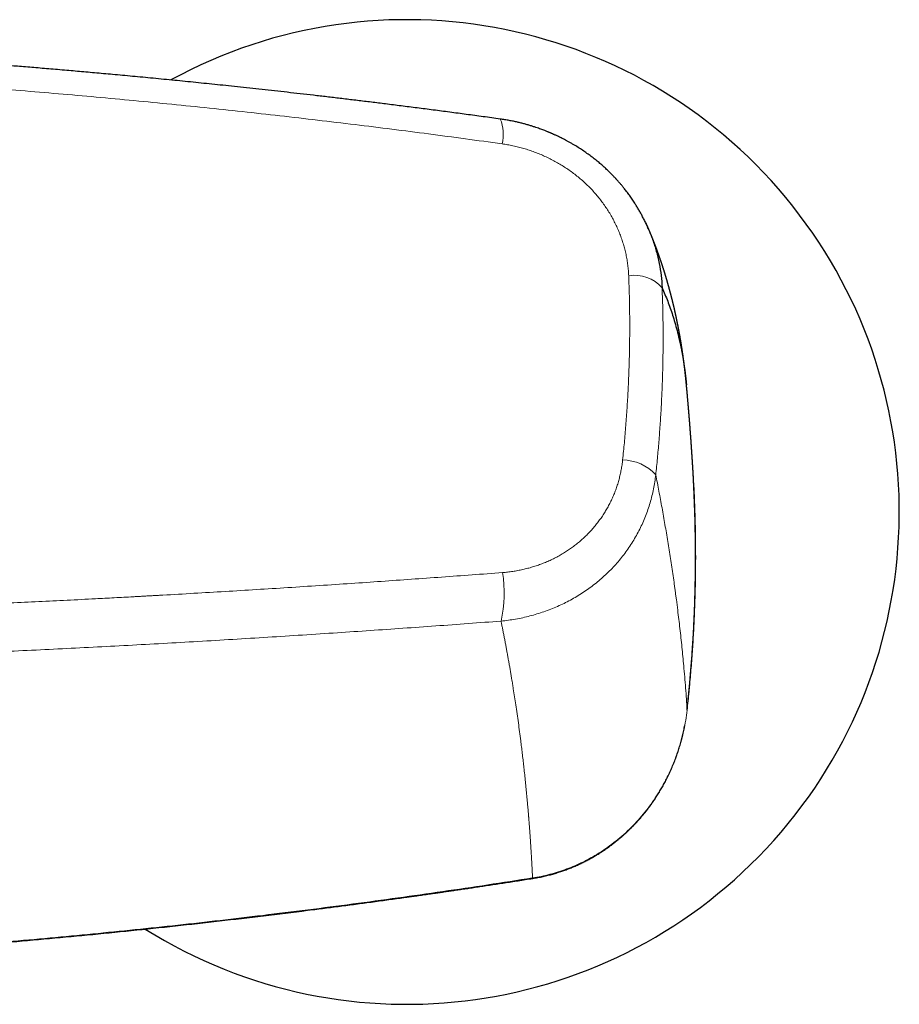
# Model space of a CAD drawing. Header units: millimetres. Extents: x 8 to 1269, y 12 to 684.
# Tile 31 of 50: x 695 to 758, y 598 to 668. Entities that reach past the tile are written whole.
import ezdxf

# ---------------------------------------------------------------- set-up
doc = ezdxf.new("R2010")
doc.units = ezdxf.units.MM

msp = doc.modelspace()

# ---------------------------------------------------------------- linework, layer by layer
at = {"color": 7, "linetype": 'Continuous', "lineweight": 30}
msp.add_line((742.871, 641.948), (742.871, 641.946), dxfattribs=at)
at = {"color": 7, "linetype": 'Continuous', "lineweight": 30, "flags": 128}
msp.add_lwpolyline([(742.919, 618.827), (742.919, 618.826), (742.915, 618.826), (742.913, 618.826)], dxfattribs=at)
at = {"color": 252, "linetype": 'Continuous', "lineweight": 0, "flags": 128}
msp.add_lwpolyline([(731.932, 606.9), (731.936, 606.884), (731.938, 606.873), (731.94, 606.866), (731.941, 606.865), (731.941, 606.865)], dxfattribs=at)
at = {"color": 7, "linetype": 'Continuous', "lineweight": 30}
msp.add_arc((723, 632.915), 35, 237.90029, 118.65648, dxfattribs=at)
at = {"color": 252, "linetype": 'Continuous', "lineweight": 0}
for centre, radius, start, end in [((727.03, 659.775), 2.819, 345.88304, 22.50377), ((739.167, 647.097), 2.646, 41.79422, 98.72896), ((738.286, 633.364), 3.252, 42.38613, 89.16849), ((721.111, 627.143), 8.806, 346.97371, 9.58482)]:
    msp.add_arc(centre, radius, start, end, dxfattribs=at)
at = {"color": 7, "linetype": 'Continuous', "lineweight": 30}
for points, knots in [([(729.634, 660.854), (729.229, 660.909), (728.426, 661.02), (727.229, 661.182), (726.048, 661.339), (724.883, 661.492), (723.735, 661.64), (722.604, 661.784), (721.519, 661.92), (720.481, 662.048), (719.487, 662.169), (718.508, 662.287), (717.542, 662.401), (716.591, 662.513), (715.654, 662.621), (714.73, 662.726), (713.821, 662.828), (712.926, 662.927), (712.045, 663.023), (711.179, 663.116), (710.342, 663.205), (709.535, 663.29), (708.757, 663.37), (707.992, 663.448), (707.239, 663.524), (706.484, 663.6), (705.729, 663.674), (704.972, 663.747), (704.23, 663.819), (703.502, 663.887), (702.788, 663.954), (702.102, 664.017), (701.442, 664.077), (700.809, 664.134), (700.188, 664.19), (699.581, 664.243), (698.963, 664.297), (698.338, 664.35), (697.705, 664.404), (697.088, 664.456), (696.487, 664.505), (695.903, 664.553), (695.334, 664.599), (694.781, 664.643), (694.253, 664.685), (693.748, 664.724), (693.261, 664.762), (692.778, 664.799), (692.294, 664.835), (691.808, 664.872), (691.098, 664.924), (690.161, 664.992), (688.921, 665.08), (687.596, 665.171), (686.183, 665.264), (684.723, 665.357), (683.215, 665.449), (681.659, 665.54), (680.087, 665.628), (678.5, 665.713), (676.948, 665.792), (675.431, 665.865), (673.95, 665.932), (672.462, 665.996), (671.411, 666.039), (670.859, 666.06), (670.803, 666.062)], [0, 0, 0, 0, 0.020837, 0.041381, 0.061634, 0.081593, 0.101261, 0.120635, 0.139718, 0.156952, 0.173941, 0.190684, 0.20718, 0.22343, 0.239434, 0.255192, 0.270704, 0.285969, 0.300987, 0.315759, 0.330285, 0.343755, 0.357006, 0.370037, 0.38285, 0.395443, 0.40856, 0.42143, 0.434053, 0.44643, 0.45856, 0.470443, 0.481421, 0.49218, 0.50272, 0.51304, 0.52314, 0.534154, 0.544895, 0.555362, 0.565556, 0.575477, 0.585124, 0.594498, 0.603598, 0.611993, 0.620179, 0.628361, 0.63657, 0.644807, 0.653071, 0.672657, 0.692394, 0.716087, 0.739995, 0.764116, 0.790198, 0.816525, 0.843097, 0.869915, 0.896977, 0.921792, 0.94681, 0.972012, 0.997182, 1, 1, 1, 1]), ([(740.167, 653.046), (740.123, 653.146), (740.036, 653.344), (739.898, 653.63), (739.76, 653.902), (739.62, 654.16), (739.481, 654.405), (739.342, 654.638), (739.187, 654.886), (739.012, 655.151), (738.818, 655.43), (738.622, 655.695), (738.465, 655.895), (738.351, 656.036), (738.28, 656.123), (738.209, 656.208), (738.141, 656.288), (738.078, 656.36), (738.025, 656.421), (737.983, 656.467), (737.953, 656.501), (737.933, 656.524), (737.914, 656.544), (737.894, 656.566), (737.869, 656.593), (737.84, 656.625), (737.798, 656.671), (737.738, 656.734), (737.659, 656.817), (737.567, 656.911), (737.463, 657.016), (737.356, 657.122), (737.246, 657.226), (737.138, 657.328), (737.024, 657.433), (736.906, 657.538), (736.74, 657.683), (736.52, 657.867), (736.242, 658.088), (735.95, 658.307), (735.645, 658.523), (735.327, 658.736), (735.049, 658.911), (734.815, 659.051), (734.632, 659.157), (734.451, 659.258), (734.279, 659.35), (734.121, 659.432), (733.978, 659.505), (733.849, 659.569), (733.733, 659.624), (733.63, 659.673), (733.541, 659.714), (733.465, 659.748), (733.401, 659.777), (733.342, 659.803), (733.286, 659.827), (733.23, 659.852), (733.171, 659.876), (733.105, 659.904), (733.03, 659.935), (732.945, 659.97), (732.847, 660.009), (732.729, 660.055), (732.591, 660.107), (732.431, 660.166), (732.253, 660.228), (732.056, 660.294), (731.842, 660.362), (731.608, 660.433), (731.364, 660.501), (731.109, 660.568), (730.845, 660.631), (730.565, 660.693), (730.269, 660.752), (729.957, 660.807), (729.743, 660.838), (729.634, 660.854)], [0, 0, 0, 0, 0.024029, 0.047222, 0.069594, 0.091165, 0.111953, 0.13198, 0.151374, 0.177328, 0.202468, 0.226791, 0.2503, 0.258646, 0.266885, 0.275016, 0.283005, 0.290118, 0.296058, 0.300823, 0.303744, 0.30594, 0.307622, 0.309781, 0.312514, 0.315649, 0.319162, 0.326357, 0.33475, 0.344342, 0.355123, 0.367087, 0.377316, 0.388269, 0.399616, 0.411109, 0.422747, 0.447918, 0.473746, 0.500233, 0.52738, 0.555189, 0.58366, 0.59896, 0.614447, 0.629751, 0.643915, 0.656889, 0.668476, 0.678919, 0.688218, 0.696376, 0.703606, 0.709618, 0.714444, 0.71893, 0.723671, 0.727701, 0.732318, 0.73752, 0.743308, 0.749906, 0.757568, 0.766294, 0.777329, 0.789698, 0.8034, 0.818435, 0.834801, 0.852499, 0.871528, 0.890141, 0.909873, 0.930723, 0.952694, 0.975786, 1, 1, 1, 1]), ([(742.871, 641.949), (742.87, 641.962), (742.867, 641.984), (742.865, 642.014), (742.862, 642.038), (742.861, 642.057), (742.859, 642.078), (742.856, 642.102), (742.853, 642.131), (742.85, 642.163), (742.847, 642.199), (742.843, 642.237), (742.839, 642.271), (742.836, 642.305), (742.833, 642.338), (742.829, 642.373), (742.825, 642.411), (742.821, 642.45), (742.817, 642.49), (742.813, 642.528), (742.809, 642.564), (742.805, 642.597), (742.802, 642.631), (742.798, 642.666), (742.794, 642.703), (742.79, 642.743), (742.785, 642.783), (742.781, 642.822), (742.776, 642.86), (742.772, 642.897), (742.768, 642.935), (742.763, 642.976), (742.758, 643.021), (742.752, 643.065), (742.748, 643.106), (742.744, 643.14), (742.74, 643.17), (742.736, 643.201), (742.732, 643.234), (742.728, 643.267), (742.724, 643.302), (742.719, 643.337), (742.715, 643.371), (742.711, 643.401), (742.708, 643.428), (742.705, 643.452), (742.702, 643.476), (742.699, 643.5), (742.695, 643.526), (742.692, 643.554), (742.688, 643.585), (742.683, 643.619), (742.679, 643.653), (742.674, 643.687), (742.67, 643.721), (742.665, 643.756), (742.661, 643.789), (742.657, 643.818), (742.653, 643.845), (742.649, 643.871), (742.645, 643.9), (742.641, 643.929), (742.637, 643.956), (742.633, 643.986), (742.629, 644.019), (742.624, 644.053), (742.619, 644.088), (742.613, 644.125), (742.607, 644.167), (742.601, 644.21), (742.595, 644.253), (742.589, 644.295), (742.583, 644.335), (742.577, 644.376), (742.57, 644.418), (742.564, 644.463), (742.556, 644.511), (742.549, 644.558), (742.542, 644.603), (742.536, 644.64), (742.532, 644.67), (742.527, 644.696), (742.523, 644.724), (742.518, 644.755), (742.513, 644.787), (742.507, 644.821), (742.502, 644.855), (742.497, 644.885), (742.492, 644.914), (742.488, 644.94), (742.484, 644.966), (742.48, 644.992), (742.475, 645.021), (742.469, 645.054), (742.463, 645.09), (742.457, 645.127), (742.451, 645.165), (742.444, 645.202), (742.438, 645.24), (742.431, 645.278), (742.424, 645.318), (742.417, 645.361), (742.409, 645.407), (742.401, 645.452), (742.393, 645.494), (742.387, 645.53), (742.381, 645.563), (742.375, 645.593), (742.37, 645.626), (742.363, 645.662), (742.356, 645.7), (742.349, 645.737), (742.343, 645.769), (742.338, 645.796), (742.334, 645.821), (742.329, 645.844), (742.325, 645.868), (742.32, 645.891), (742.316, 645.916), (742.311, 645.942), (742.305, 645.971), (742.299, 646.002), (742.293, 646.033), (742.288, 646.062), (742.282, 646.093), (742.275, 646.126), (742.268, 646.162), (742.261, 646.198), (742.254, 646.237), (742.246, 646.274), (742.239, 646.311), (742.232, 646.345), (742.225, 646.378), (742.219, 646.408), (742.213, 646.437), (742.207, 646.467), (742.201, 646.498), (742.194, 646.531), (742.187, 646.567), (742.178, 646.606), (742.17, 646.646), (742.162, 646.683), (742.154, 646.722), (742.145, 646.763), (742.135, 646.81), (742.125, 646.858), (742.114, 646.911), (742.102, 646.965), (742.091, 647.015), (742.082, 647.057), (742.074, 647.09), (742.068, 647.118), (742.062, 647.146), (742.055, 647.178), (742.047, 647.212), (742.039, 647.248), (742.031, 647.282), (742.024, 647.314), (742.017, 647.345), (742.009, 647.378), (742.001, 647.413), (741.992, 647.45), (741.984, 647.487), (741.975, 647.524), (741.967, 647.56), (741.959, 647.594), (741.951, 647.624), (741.945, 647.65), (741.94, 647.672), (741.935, 647.694), (741.929, 647.716), (741.924, 647.738), (741.918, 647.762), (741.912, 647.788), (741.904, 647.823), (741.894, 647.864), (741.883, 647.909), (741.872, 647.95), (741.863, 647.988), (741.854, 648.023), (741.845, 648.06), (741.835, 648.099), (741.824, 648.142), (741.813, 648.188), (741.801, 648.233), (741.791, 648.274), (741.781, 648.312), (741.771, 648.349), (741.762, 648.384), (741.753, 648.419), (741.744, 648.454), (741.734, 648.49), (741.725, 648.526), (741.716, 648.558), (741.709, 648.587), (741.702, 648.614), (741.695, 648.639), (741.688, 648.665), (741.681, 648.692), (741.673, 648.721), (741.663, 648.755), (741.653, 648.792), (741.642, 648.832), (741.632, 648.87), (741.622, 648.906), (741.613, 648.939), (741.604, 648.97), (741.595, 649.001), (741.586, 649.034), (741.576, 649.071), (741.564, 649.113), (741.551, 649.157), (741.54, 649.198), (741.529, 649.237), (741.519, 649.27), (741.51, 649.301), (741.502, 649.33), (741.493, 649.361), (741.483, 649.394), (741.472, 649.43), (741.461, 649.468), (741.45, 649.507), (741.438, 649.545), (741.428, 649.581), (741.417, 649.616), (741.406, 649.653), (741.394, 649.692), (741.381, 649.735), (741.367, 649.781), (741.354, 649.825), (741.34, 649.868), (741.327, 649.911), (741.314, 649.955), (741.299, 650.001), (741.285, 650.048), (741.269, 650.096), (741.254, 650.143), (741.24, 650.187), (741.228, 650.227), (741.215, 650.265), (741.203, 650.305), (741.189, 650.346), (741.174, 650.392), (741.159, 650.439), (741.144, 650.485), (741.13, 650.527), (741.117, 650.566), (741.104, 650.605), (741.09, 650.645), (741.076, 650.687), (741.061, 650.733), (741.044, 650.782), (741.028, 650.829), (741.014, 650.872), (741, 650.912), (740.986, 650.952), (740.972, 650.991), (740.959, 651.029), (740.946, 651.066), (740.932, 651.105), (740.919, 651.143), (740.907, 651.178), (740.895, 651.211), (740.884, 651.241), (740.874, 651.27), (740.864, 651.298), (740.853, 651.327), (740.842, 651.358), (740.83, 651.392), (740.816, 651.431), (740.801, 651.471), (740.787, 651.51), (740.774, 651.546), (740.761, 651.58), (740.75, 651.609), (740.741, 651.634), (740.733, 651.656), (740.724, 651.68), (740.714, 651.708), (740.702, 651.739), (740.689, 651.773), (740.676, 651.808), (740.663, 651.842), (740.652, 651.872), (740.641, 651.899), (740.631, 651.927), (740.619, 651.956), (740.607, 651.989), (740.593, 652.025), (740.578, 652.065), (740.561, 652.108), (740.543, 652.153), (740.526, 652.197), (740.51, 652.238), (740.494, 652.277), (740.479, 652.317), (740.464, 652.353), (740.45, 652.389), (740.436, 652.423), (740.422, 652.458), (740.408, 652.493), (740.395, 652.526), (740.381, 652.558), (740.368, 652.591), (740.354, 652.625), (740.34, 652.66), (740.325, 652.696), (740.309, 652.734), (740.292, 652.776), (740.274, 652.817), (740.258, 652.856), (740.243, 652.893), (740.228, 652.927), (740.214, 652.96), (740.2, 652.993), (740.186, 653.027), (740.171, 653.062), (740.154, 653.101), (740.136, 653.143), (740.118, 653.184), (740.102, 653.221), (740.089, 653.252), (740.077, 653.279), (740.065, 653.306), (740.055, 653.328), (740.048, 653.345), (740.043, 653.357), (740.036, 653.371), (740.029, 653.389), (740.019, 653.41), (740.008, 653.435), (740, 653.453), (739.996, 653.463)], [0, 0, 0, 0, 0.002623, 0.004827, 0.006614, 0.008057, 0.00958, 0.011801, 0.014246, 0.016716, 0.02001, 0.023206, 0.026102, 0.02878, 0.031508, 0.034429, 0.037634, 0.040974, 0.04438, 0.047673, 0.050596, 0.053319, 0.05606, 0.058986, 0.062135, 0.065466, 0.068967, 0.072266, 0.075409, 0.078405, 0.081524, 0.084997, 0.088884, 0.092789, 0.096267, 0.098982, 0.101468, 0.103951, 0.106683, 0.109756, 0.112481, 0.115498, 0.118459, 0.121002, 0.123171, 0.125221, 0.127192, 0.129196, 0.131332, 0.133634, 0.136276, 0.139278, 0.142241, 0.144866, 0.14801, 0.150845, 0.153543, 0.156333, 0.158243, 0.160459, 0.162972, 0.165474, 0.167805, 0.169966, 0.173108, 0.175985, 0.178781, 0.181902, 0.185492, 0.189289, 0.192938, 0.196382, 0.199864, 0.203208, 0.206692, 0.210532, 0.214633, 0.218891, 0.222675, 0.22603, 0.228173, 0.230408, 0.23277, 0.2353, 0.238094, 0.241128, 0.243944, 0.246599, 0.248936, 0.251159, 0.253314, 0.25555, 0.25791, 0.260679, 0.263918, 0.267148, 0.270084, 0.273567, 0.27675, 0.279832, 0.283162, 0.286952, 0.290899, 0.294803, 0.298424, 0.301664, 0.30416, 0.306737, 0.309526, 0.312555, 0.315883, 0.319362, 0.32198, 0.324217, 0.326285, 0.328277, 0.330233, 0.332251, 0.334347, 0.336529, 0.339039, 0.341798, 0.344433, 0.346894, 0.349194, 0.352429, 0.355433, 0.358447, 0.361702, 0.365238, 0.36814, 0.37114, 0.374024, 0.376601, 0.378963, 0.38159, 0.384257, 0.386998, 0.390024, 0.393525, 0.397078, 0.400262, 0.403166, 0.407086, 0.410913, 0.41509, 0.419708, 0.424512, 0.428938, 0.432792, 0.435148, 0.437535, 0.439964, 0.442625, 0.445674, 0.448855, 0.451803, 0.454511, 0.457043, 0.460041, 0.462983, 0.466089, 0.469608, 0.472601, 0.475747, 0.478853, 0.481518, 0.483545, 0.485479, 0.487373, 0.489254, 0.491169, 0.493132, 0.49537, 0.497972, 0.502135, 0.506087, 0.509683, 0.512837, 0.51587, 0.51898, 0.522299, 0.525986, 0.530281, 0.534229, 0.537705, 0.540974, 0.544152, 0.54744, 0.55022, 0.553255, 0.556428, 0.55968, 0.562576, 0.565018, 0.567265, 0.569453, 0.571716, 0.573987, 0.576441, 0.579438, 0.582849, 0.586221, 0.589756, 0.592877, 0.595635, 0.598359, 0.601094, 0.603852, 0.606906, 0.610832, 0.614784, 0.618466, 0.62179, 0.624812, 0.627309, 0.629863, 0.632527, 0.635387, 0.638571, 0.641915, 0.645548, 0.648862, 0.651925, 0.654869, 0.658095, 0.66157, 0.665377, 0.66958, 0.673568, 0.67711, 0.680987, 0.684733, 0.688656, 0.693027, 0.697343, 0.701652, 0.705413, 0.708901, 0.712253, 0.71563, 0.719309, 0.723355, 0.727755, 0.731883, 0.735538, 0.738974, 0.74232, 0.745752, 0.749478, 0.753583, 0.758177, 0.762354, 0.766143, 0.76968, 0.773193, 0.776868, 0.779926, 0.783317, 0.786899, 0.790285, 0.793444, 0.796345, 0.799074, 0.801572, 0.804082, 0.806609, 0.809338, 0.812439, 0.815739, 0.819607, 0.823212, 0.826368, 0.829365, 0.832324, 0.834185, 0.836014, 0.838153, 0.840691, 0.843545, 0.846422, 0.849988, 0.853023, 0.855525, 0.857967, 0.860453, 0.862951, 0.865955, 0.869256, 0.872838, 0.876621, 0.881006, 0.884922, 0.888562, 0.892068, 0.895592, 0.899203, 0.902029, 0.905177, 0.908429, 0.911634, 0.914668, 0.917384, 0.920417, 0.923643, 0.926729, 0.929837, 0.933421, 0.937232, 0.941113, 0.944706, 0.947937, 0.951025, 0.954033, 0.957041, 0.960088, 0.963243, 0.966805, 0.970691, 0.974578, 0.97823, 0.980709, 0.983086, 0.985606, 0.988108, 0.989184, 0.990235, 0.991504, 0.993115, 0.995068, 0.997363, 1, 1, 1, 1]), ([(740.162, 653.052), (740.266, 652.8), (740.484, 652.274), (740.739, 651.451), (740.942, 650.595), (741.083, 649.73), (741.121, 649.15), (741.14, 648.86)], [0, 0, 0, 0, 0.187409, 0.390878, 0.594124, 0.797153, 1, 1, 1, 1]), ([(741.14, 648.86), (741.208, 648.704), (741.346, 648.39), (741.538, 647.908), (741.719, 647.415), (741.888, 646.912), (742.051, 646.381), (742.206, 645.821), (742.308, 645.406), (742.364, 645.163), (742.379, 645.097), (742.394, 645.031), (742.408, 644.965), (742.423, 644.899), (742.436, 644.835), (742.449, 644.776), (742.463, 644.709), (742.479, 644.63), (742.498, 644.536), (742.517, 644.437), (742.536, 644.337), (742.555, 644.236), (742.574, 644.135), (742.593, 644.029), (742.611, 643.923), (742.629, 643.819), (742.641, 643.744), (742.649, 643.694), (742.653, 643.67), (742.657, 643.642), (742.662, 643.614), (742.666, 643.586), (742.671, 643.559), (742.675, 643.532), (742.682, 643.482), (742.693, 643.412), (742.707, 643.322), (742.719, 643.236), (742.73, 643.155), (742.741, 643.078), (742.751, 643.007), (742.759, 642.94), (742.768, 642.878), (742.775, 642.82), (742.782, 642.766), (742.788, 642.717), (742.793, 642.672), (742.798, 642.632), (742.802, 642.599), (742.805, 642.573), (742.807, 642.552), (742.809, 642.538), (742.81, 642.527), (742.811, 642.517), (742.813, 642.503), (742.815, 642.485), (742.817, 642.467), (742.819, 642.449), (742.825, 642.396), (742.835, 642.307), (742.848, 642.185), (742.86, 642.066), (742.867, 641.988), (742.871, 641.95)], [0, 0, 0, 0, 0.07732, 0.15466, 0.23202, 0.309401, 0.386805, 0.471976, 0.557177, 0.566551, 0.575925, 0.5853, 0.594675, 0.60405, 0.613426, 0.62159, 0.62921, 0.641681, 0.654756, 0.668438, 0.682724, 0.696208, 0.710189, 0.724669, 0.739647, 0.75324, 0.767219, 0.77001, 0.773411, 0.777241, 0.781025, 0.784762, 0.788451, 0.792093, 0.795689, 0.808366, 0.820421, 0.831853, 0.842663, 0.852851, 0.862251, 0.871051, 0.87925, 0.886848, 0.893968, 0.900466, 0.906341, 0.911593, 0.916222, 0.919222, 0.921886, 0.924216, 0.924925, 0.9259, 0.928246, 0.930585, 0.932916, 0.93524, 0.937556, 0.953789, 0.969645, 0.985122, 1, 1, 1, 1]), ([(743.363, 635.408), (743.362, 635.421), (743.36, 635.449), (743.358, 635.491), (743.356, 635.531), (743.354, 635.567), (743.352, 635.597), (743.35, 635.624), (743.349, 635.647), (743.348, 635.67), (743.346, 635.695), (743.344, 635.728), (743.342, 635.764), (743.34, 635.802), (743.338, 635.838), (743.336, 635.873), (743.333, 635.908), (743.331, 635.942), (743.329, 635.979), (743.327, 636.014), (743.325, 636.048), (743.323, 636.081), (743.321, 636.113), (743.319, 636.15), (743.316, 636.193), (743.313, 636.239), (743.311, 636.285), (743.308, 636.322), (743.307, 636.35), (743.305, 636.373), (743.303, 636.399), (743.302, 636.431), (743.299, 636.467), (743.297, 636.504), (743.295, 636.54), (743.293, 636.572), (743.29, 636.605), (743.288, 636.64), (743.286, 636.68), (743.283, 636.725), (743.28, 636.772), (743.277, 636.815), (743.275, 636.851), (743.273, 636.882), (743.271, 636.91), (743.269, 636.934), (743.268, 636.96), (743.266, 636.988), (743.263, 637.023), (743.261, 637.059), (743.259, 637.095), (743.257, 637.126), (743.255, 637.154), (743.253, 637.181), (743.251, 637.214), (743.248, 637.255), (743.245, 637.301), (743.242, 637.345), (743.239, 637.385), (743.236, 637.428), (743.233, 637.48), (743.229, 637.538), (743.225, 637.594), (743.222, 637.637), (743.219, 637.673), (743.217, 637.706), (743.215, 637.742), (743.212, 637.778), (743.21, 637.808), (743.208, 637.832), (743.207, 637.856), (743.205, 637.884), (743.202, 637.92), (743.199, 637.962), (743.196, 638.01), (743.192, 638.061), (743.189, 638.109), (743.186, 638.149), (743.183, 638.185), (743.181, 638.22), (743.178, 638.258), (743.175, 638.297), (743.172, 638.336), (743.17, 638.371), (743.167, 638.401), (743.165, 638.428), (743.163, 638.458), (743.161, 638.495), (743.158, 638.533), (743.155, 638.57), (743.152, 638.603), (743.15, 638.636), (743.147, 638.672), (743.144, 638.713), (743.141, 638.76), (743.137, 638.807), (743.134, 638.851), (743.131, 638.886), (743.129, 638.915), (743.127, 638.938), (743.126, 638.957), (743.124, 638.976), (743.123, 638.997), (743.121, 639.024), (743.118, 639.057), (743.115, 639.093), (743.113, 639.127), (743.11, 639.155), (743.108, 639.181), (743.106, 639.208), (743.103, 639.246), (743.1, 639.294), (743.095, 639.345), (743.092, 639.384), (743.09, 639.414), (743.088, 639.44), (743.085, 639.473), (743.082, 639.517), (743.078, 639.567), (743.074, 639.616), (743.071, 639.657), (743.068, 639.689), (743.066, 639.716), (743.064, 639.74), (743.062, 639.768), (743.058, 639.806), (743.055, 639.847), (743.052, 639.885), (743.05, 639.916), (743.047, 639.946), (743.044, 639.98), (743.041, 640.018), (743.038, 640.058), (743.035, 640.097), (743.032, 640.13), (743.029, 640.159), (743.027, 640.188), (743.024, 640.222), (743.021, 640.263), (743.017, 640.305), (743.014, 640.345), (743.011, 640.38), (743.008, 640.411), (743.006, 640.437), (743.004, 640.461), (743.002, 640.486), (742.998, 640.528), (742.994, 640.58), (742.989, 640.636), (742.984, 640.687), (742.98, 640.742), (742.975, 640.801), (742.97, 640.859), (742.963, 640.929), (742.957, 641.003), (742.949, 641.089), (742.942, 641.172), (742.934, 641.259), (742.926, 641.347), (742.92, 641.415), (742.916, 641.464), (742.913, 641.488), (742.911, 641.514), (742.908, 641.544), (742.905, 641.582), (742.901, 641.624), (742.897, 641.667), (742.893, 641.706), (742.89, 641.74), (742.887, 641.77), (742.885, 641.796), (742.881, 641.843), (742.876, 641.893), (742.872, 641.935), (742.871, 641.946)], [0, 0, 0, 0, 0.006088, 0.013021, 0.019647, 0.025025, 0.029635, 0.033793, 0.037498, 0.040426, 0.044389, 0.049448, 0.05552, 0.061235, 0.067203, 0.072414, 0.077659, 0.083294, 0.08855, 0.094494, 0.099947, 0.104456, 0.109571, 0.114988, 0.121803, 0.129313, 0.136598, 0.143018, 0.146646, 0.149794, 0.153633, 0.158548, 0.164538, 0.170683, 0.175779, 0.180913, 0.185901, 0.191098, 0.197159, 0.204275, 0.211963, 0.218795, 0.224224, 0.228924, 0.233159, 0.236951, 0.24046, 0.245088, 0.250204, 0.256307, 0.261979, 0.26668, 0.270654, 0.274825, 0.279281, 0.286027, 0.293622, 0.300681, 0.306126, 0.312116, 0.320578, 0.330375, 0.338793, 0.346277, 0.350448, 0.355496, 0.361454, 0.367163, 0.371802, 0.375374, 0.378266, 0.382924, 0.38838, 0.394733, 0.402151, 0.410592, 0.418159, 0.424114, 0.429124, 0.434878, 0.440398, 0.446476, 0.452863, 0.458297, 0.462601, 0.466305, 0.470852, 0.476549, 0.482961, 0.48859, 0.493344, 0.498454, 0.503683, 0.509756, 0.517178, 0.525071, 0.531712, 0.537057, 0.541437, 0.544636, 0.54762, 0.550389, 0.553301, 0.55733, 0.56253, 0.568426, 0.573825, 0.577933, 0.581395, 0.585523, 0.590355, 0.599111, 0.607125, 0.613784, 0.616992, 0.62069, 0.625744, 0.632152, 0.640898, 0.648317, 0.654474, 0.659706, 0.663189, 0.666384, 0.670683, 0.676289, 0.683646, 0.689349, 0.693463, 0.697874, 0.703086, 0.708915, 0.715208, 0.721275, 0.726362, 0.730472, 0.734363, 0.739569, 0.746089, 0.752797, 0.758851, 0.764114, 0.768731, 0.772767, 0.77622, 0.779651, 0.784339, 0.79516, 0.803227, 0.809721, 0.818308, 0.827798, 0.8368, 0.844326, 0.859641, 0.870389, 0.883453, 0.896837, 0.909539, 0.923363, 0.927752, 0.931371, 0.934612, 0.939065, 0.9449, 0.95184, 0.958209, 0.964227, 0.96934, 0.973773, 0.977531, 0.981189, 0.994826, 1, 1, 1, 1]), ([(742.913, 618.826), (742.937, 619.042), (742.983, 619.469), (743.047, 620.099), (743.105, 620.711), (743.157, 621.306), (743.205, 621.882), (743.248, 622.44), (743.286, 622.966), (743.318, 623.46), (743.347, 623.924), (743.372, 624.373), (743.395, 624.807), (743.415, 625.225), (743.432, 625.628), (743.448, 626.016), (743.461, 626.389), (743.472, 626.746), (743.482, 627.088), (743.49, 627.415), (743.497, 627.722), (743.502, 628.008), (743.507, 628.275), (743.51, 628.533), (743.513, 628.789), (743.516, 629.148), (743.518, 629.614), (743.516, 630.192), (743.512, 630.782), (743.504, 631.386), (743.491, 632.004), (743.478, 632.511), (743.466, 632.905), (743.457, 633.182), (743.446, 633.461), (743.436, 633.737), (743.425, 634.003), (743.414, 634.252), (743.404, 634.482), (743.395, 634.693), (743.387, 634.884), (743.379, 635.057), (743.372, 635.21), (743.366, 635.344), (743.36, 635.459), (743.356, 635.528), (743.355, 635.56)], [0, 0, 0, 0, 0.038907, 0.076705, 0.113396, 0.148983, 0.18347, 0.21686, 0.249153, 0.277795, 0.305519, 0.332327, 0.358221, 0.3832, 0.407267, 0.430422, 0.452665, 0.473998, 0.49442, 0.513933, 0.532537, 0.549245, 0.565145, 0.580329, 0.595524, 0.610889, 0.644539, 0.67898, 0.714215, 0.750243, 0.787068, 0.824691, 0.841059, 0.857575, 0.874238, 0.891015, 0.907034, 0.921909, 0.935643, 0.948235, 0.959688, 0.970004, 0.979188, 0.987243, 0.994177, 1, 1, 1, 1]), ([(742.919, 618.827), (742.966, 619.271), (743.062, 620.16), (743.182, 621.495), (743.285, 622.829), (743.37, 624.164), (743.436, 625.491), (743.485, 626.81), (743.515, 628.121), (743.528, 629.432), (743.523, 630.753), (743.501, 632.082), (743.46, 633.42), (743.413, 634.529), (743.374, 635.191), (743.361, 635.408)], [0, 0, 0, 0, 0.080786, 0.161473, 0.242074, 0.322605, 0.40308, 0.482076, 0.561045, 0.64, 0.718955, 0.799534, 0.880141, 0.960789, 1, 1, 1, 1]), ([(731.941, 606.865), (732.066, 606.886), (732.312, 606.927), (732.674, 607.001), (733.025, 607.084), (733.365, 607.175), (733.692, 607.272), (734.006, 607.375), (734.308, 607.482), (734.599, 607.594), (734.896, 607.717), (735.199, 607.851), (735.504, 607.996), (735.796, 608.144), (736.074, 608.294), (736.337, 608.445), (736.595, 608.6), (736.845, 608.759), (737.088, 608.921), (737.316, 609.08), (737.53, 609.236), (737.729, 609.388), (737.915, 609.535), (738.094, 609.681), (738.263, 609.825), (738.424, 609.967), (738.576, 610.104), (738.727, 610.246), (738.88, 610.393), (739.036, 610.55), (739.195, 610.714), (739.361, 610.892), (739.532, 611.082), (739.709, 611.287), (739.89, 611.506), (740.07, 611.733), (740.247, 611.967), (740.421, 612.208), (740.596, 612.462), (740.772, 612.73), (740.947, 613.011), (741.12, 613.304), (741.29, 613.609), (741.455, 613.925), (741.617, 614.255), (741.776, 614.599), (741.929, 614.957), (742.076, 615.33), (742.21, 615.701), (742.332, 616.068), (742.441, 616.429), (742.543, 616.802), (742.637, 617.186), (742.706, 617.5), (742.74, 617.687), (742.75, 617.741)], [0, 0, 0, 0, 0.023183, 0.045809, 0.067884, 0.089414, 0.110403, 0.130496, 0.150075, 0.169143, 0.187703, 0.209136, 0.229855, 0.249862, 0.269158, 0.287745, 0.305624, 0.324324, 0.342184, 0.359207, 0.375393, 0.390743, 0.405258, 0.418938, 0.433023, 0.446099, 0.458196, 0.470628, 0.484094, 0.497234, 0.511228, 0.526077, 0.541781, 0.558332, 0.575727, 0.593967, 0.611428, 0.629599, 0.648478, 0.668067, 0.688366, 0.709374, 0.73052, 0.752341, 0.774837, 0.798009, 0.821857, 0.846383, 0.871587, 0.894198, 0.917331, 0.940987, 0.965167, 0.989872, 1, 1, 1, 1]), ([(670.551, 600.794), (670.589, 600.796), (670.783, 600.804), (671.13, 600.818), (671.586, 600.838), (672.027, 600.857), (672.454, 600.876), (672.866, 600.895), (673.277, 600.914), (673.685, 600.933), (674.089, 600.953), (674.475, 600.971), (674.844, 600.99), (675.196, 601.007), (675.53, 601.024), (675.847, 601.04), (676.147, 601.056), (676.429, 601.07), (676.677, 601.083), (676.892, 601.095), (677.079, 601.105), (677.261, 601.115), (677.442, 601.124), (677.872, 601.148), (678.555, 601.186), (679.497, 601.24), (680.452, 601.296), (681.862, 601.382), (683.722, 601.5), (686.027, 601.657), (688.593, 601.843), (691.418, 602.062), (694.502, 602.318), (697.584, 602.592), (700.684, 602.886), (703.8, 603.199), (706.934, 603.533), (710.065, 603.885), (713.194, 604.255), (715.462, 604.536), (716.87, 604.716), (717.42, 604.787), (717.97, 604.859), (718.52, 604.93), (719.07, 605.003), (719.616, 605.075), (720.172, 605.15), (720.733, 605.226), (721.297, 605.302), (721.846, 605.378), (722.38, 605.452), (722.784, 605.508), (723.068, 605.547), (723.239, 605.571), (723.421, 605.597), (723.614, 605.624), (723.818, 605.653), (724.032, 605.683), (724.256, 605.715), (724.491, 605.749), (724.754, 605.786), (725.046, 605.828), (725.369, 605.875), (725.708, 605.924), (726.063, 605.975), (726.433, 606.029), (726.82, 606.086), (727.222, 606.145), (727.64, 606.207), (728.073, 606.272), (728.522, 606.339), (728.987, 606.41), (729.459, 606.481), (729.935, 606.554), (730.417, 606.628), (730.913, 606.704), (731.422, 606.784), (731.767, 606.838), (731.941, 606.865)], [0, 0, 0, 0, 0.0018473, 0.0094701, 0.0168596, 0.0240159, 0.030939, 0.037629, 0.0440859, 0.0509193, 0.0574708, 0.0637403, 0.0697279, 0.0754337, 0.0808576, 0.0859997, 0.0908601, 0.0954386, 0.0997355, 0.102914, 0.1059185, 0.10884, 0.1117704, 0.1147098, 0.1297601, 0.1450418, 0.160555, 0.1762591, 0.2136956, 0.2511323, 0.2885688, 0.338707, 0.3888452, 0.4389832, 0.4891211, 0.5401704, 0.5912195, 0.6422686, 0.6933176, 0.7443666, 0.7533512, 0.7623358, 0.7713205, 0.7803051, 0.7892897, 0.7982646, 0.807085, 0.8165533, 0.8257762, 0.8347539, 0.8434862, 0.8519731, 0.8546054, 0.8573942, 0.860372, 0.8635389, 0.8668949, 0.870375, 0.8740375, 0.8778825, 0.8819099, 0.8869423, 0.8922333, 0.8977829, 0.9035911, 0.909658, 0.9159836, 0.9225679, 0.929411, 0.9365128, 0.9438734, 0.9514929, 0.9593712, 0.9670365, 0.974932, 0.9830577, 0.9914137, 1, 1, 1, 1])]:
    msp.add_open_spline(points, degree=3, knots=knots, dxfattribs=at)
at = {"color": 252, "linetype": 'Continuous', "lineweight": 0}
for points, knots in [([(675.358, 664.175), (676.313, 664.129), (678.221, 664.036), (681.083, 663.879), (683.944, 663.709), (686.803, 663.525), (689.66, 663.328), (692.461, 663.121), (695.205, 662.905), (697.894, 662.681), (700.58, 662.445), (703.264, 662.197), (705.946, 661.937), (708.625, 661.665), (711.302, 661.381), (713.975, 661.085), (716.646, 660.777), (719.298, 660.46), (721.932, 660.133), (724.546, 659.796), (727.157, 659.449), (728.895, 659.207), (729.763, 659.087)], [0, 0, 0, 0, 0.052271, 0.104545, 0.15682, 0.209097, 0.261374, 0.313652, 0.362943, 0.412232, 0.461521, 0.510808, 0.560094, 0.609377, 0.658657, 0.707935, 0.757209, 0.80648, 0.854866, 0.903249, 0.951627, 1, 1, 1, 1]), ([(738.766, 649.712), (738.759, 649.838), (738.746, 650.09), (738.705, 650.468), (738.649, 650.846), (738.577, 651.222), (738.49, 651.593), (738.388, 651.959), (738.272, 652.318), (738.141, 652.674), (737.995, 653.028), (737.833, 653.379), (737.656, 653.726), (737.465, 654.066), (737.26, 654.4), (737.042, 654.725), (736.811, 655.041), (736.569, 655.346), (736.315, 655.642), (736.048, 655.929), (735.767, 656.209), (735.474, 656.479), (735.169, 656.738), (734.853, 656.986), (734.53, 657.221), (734.202, 657.441), (733.868, 657.648), (733.525, 657.844), (733.173, 658.028), (732.813, 658.2), (732.445, 658.36), (732.071, 658.506), (731.691, 658.639), (731.309, 658.758), (730.925, 658.862), (730.54, 658.952), (730.153, 659.028), (729.893, 659.067), (729.763, 659.087)], [0, 0, 0, 0, 0.028087, 0.056159, 0.084264, 0.112447, 0.140592, 0.168081, 0.195545, 0.223028, 0.250573, 0.278632, 0.306599, 0.33452, 0.362442, 0.390541, 0.41816, 0.445686, 0.473166, 0.500647, 0.528598, 0.556538, 0.584518, 0.612586, 0.64057, 0.667881, 0.695203, 0.72258, 0.750054, 0.777955, 0.805821, 0.833697, 0.861627, 0.889702, 0.917288, 0.944839, 0.972395, 1, 1, 1, 1]), ([(738.334, 636.615), (738.375, 637.025), (738.459, 637.843), (738.562, 639.07), (738.651, 640.296), (738.722, 641.521), (738.777, 642.745), (738.814, 643.945), (738.835, 645.12), (738.84, 646.27), (738.831, 647.419), (738.808, 648.567), (738.78, 649.33), (738.766, 649.712)], [0, 0, 0, 0, 0.093409, 0.186776, 0.280108, 0.373416, 0.46671, 0.559998, 0.647958, 0.735931, 0.823923, 0.911944, 1, 1, 1, 1]), ([(741.14, 648.86), (741.154, 648.449), (741.184, 647.626), (741.207, 646.389), (741.214, 645.151), (741.203, 643.911), (741.175, 642.67), (741.132, 641.451), (741.073, 640.255), (741, 639.082), (740.912, 637.907), (740.81, 636.732), (740.729, 635.948), (740.688, 635.556)], [0, 0, 0, 0, 0.09339, 0.186739, 0.280057, 0.373355, 0.466642, 0.559929, 0.647894, 0.735875, 0.823881, 0.91192, 1, 1, 1, 1]), ([(729.794, 628.609), (729.916, 628.619), (730.16, 628.64), (730.523, 628.688), (730.883, 628.749), (731.24, 628.822), (731.59, 628.907), (731.934, 629.005), (732.271, 629.113), (732.603, 629.233), (732.932, 629.367), (733.257, 629.512), (733.578, 629.671), (733.891, 629.841), (734.197, 630.023), (734.495, 630.216), (734.783, 630.419), (735.061, 630.632), (735.33, 630.855), (735.591, 631.089), (735.844, 631.334), (736.088, 631.591), (736.321, 631.858), (736.543, 632.133), (736.752, 632.414), (736.947, 632.701), (737.13, 632.993), (737.301, 633.293), (737.462, 633.6), (737.611, 633.916), (737.748, 634.24), (737.872, 634.569), (737.984, 634.903), (738.081, 635.241), (738.165, 635.581), (738.235, 635.923), (738.293, 636.267), (738.32, 636.499), (738.334, 636.615)], [0, 0, 0, 0, 0.028147, 0.056242, 0.084324, 0.112432, 0.140532, 0.168027, 0.195471, 0.2229, 0.25035, 0.278398, 0.306355, 0.334259, 0.362149, 0.390221, 0.417853, 0.445414, 0.472941, 0.500475, 0.528555, 0.556589, 0.584618, 0.612683, 0.640686, 0.668054, 0.695402, 0.722768, 0.750188, 0.77809, 0.80595, 0.833806, 0.861697, 0.889725, 0.917287, 0.944828, 0.972386, 1, 1, 1, 1]), ([(729.69, 625.158), (729.864, 625.177), (730.211, 625.215), (730.727, 625.297), (731.239, 625.399), (731.745, 625.52), (732.245, 625.661), (732.738, 625.822), (733.224, 626.001), (733.701, 626.2), (734.17, 626.418), (734.628, 626.654), (735.076, 626.908), (735.512, 627.181), (735.936, 627.472), (736.348, 627.781), (736.745, 628.107), (737.128, 628.45), (737.495, 628.81), (737.845, 629.184), (738.176, 629.572), (738.489, 629.972), (738.784, 630.386), (739.059, 630.81), (739.315, 631.246), (739.551, 631.693), (739.767, 632.148), (739.963, 632.613), (740.138, 633.087), (740.292, 633.568), (740.425, 634.056), (740.536, 634.551), (740.626, 635.051), (740.668, 635.388), (740.688, 635.556)], [0, 0, 0, 0, 0.03103, 0.062059, 0.093091, 0.12413, 0.155179, 0.186241, 0.21732, 0.24842, 0.279544, 0.310698, 0.341887, 0.373119, 0.404403, 0.435747, 0.467165, 0.498669, 0.530181, 0.56162, 0.592999, 0.62433, 0.655623, 0.686887, 0.718133, 0.749369, 0.780604, 0.811847, 0.843106, 0.874391, 0.905712, 0.937079, 0.968504, 1, 1, 1, 1]), ([(740.688, 635.556), (740.726, 635.363), (740.803, 634.974), (740.915, 634.389), (741.025, 633.8), (741.134, 633.206), (741.241, 632.611), (741.344, 632.016), (741.446, 631.419), (741.545, 630.819), (741.642, 630.214), (741.737, 629.606), (741.83, 628.994), (741.92, 628.378), (741.986, 627.915), (742.029, 627.605), (742.051, 627.448), (742.072, 627.292), (742.093, 627.135), (742.114, 626.98), (742.134, 626.833), (742.179, 626.485), (742.245, 625.969), (742.329, 625.281), (742.406, 624.626), (742.479, 623.968), (742.549, 623.308), (742.615, 622.646), (742.681, 621.941), (742.747, 621.195), (742.81, 620.406), (742.868, 619.616), (742.902, 619.09), (742.919, 618.827)], [0, 0, 0, 0, 0.032325, 0.065075, 0.09825, 0.131849, 0.165872, 0.199698, 0.233932, 0.268572, 0.303619, 0.339072, 0.374929, 0.411191, 0.447858, 0.45714, 0.466448, 0.475781, 0.48514, 0.494524, 0.503418, 0.511612, 0.55699, 0.596474, 0.636343, 0.676597, 0.717236, 0.758258, 0.799664, 0.848954, 0.898774, 0.949123, 1, 1, 1, 1]), ([(681.248, 625.906), (681.997, 625.932), (683.496, 625.983), (685.748, 626.066), (688.006, 626.154), (690.271, 626.247), (692.543, 626.345), (694.73, 626.445), (696.832, 626.544), (698.848, 626.643), (700.639, 626.735), (702.205, 626.817), (703.197, 626.871), (703.844, 626.906), (704.145, 626.922), (704.446, 626.939), (704.747, 626.956), (705.049, 626.972), (705.35, 626.989), (706.288, 627.042), (707.865, 627.132), (710.083, 627.263), (712.31, 627.399), (714.546, 627.54), (716.792, 627.686), (719.004, 627.833), (721.181, 627.982), (723.323, 628.132), (725.473, 628.287), (727.632, 628.445), (729.072, 628.554), (729.794, 628.609)], [0, 0, 0, 0, 0.045826, 0.091819, 0.137981, 0.184315, 0.230822, 0.277504, 0.318731, 0.360097, 0.401603, 0.429074, 0.456608, 0.462798, 0.468991, 0.475187, 0.481386, 0.487588, 0.493794, 0.500002, 0.545493, 0.59122, 0.637184, 0.68339, 0.729837, 0.776528, 0.820777, 0.865247, 0.90994, 0.954857, 1, 1, 1, 1]), ([(669.018, 622.143), (669.82, 622.16), (671.424, 622.196), (673.829, 622.256), (676.231, 622.321), (678.63, 622.392), (681.028, 622.468), (683.423, 622.551), (685.816, 622.638), (688.244, 622.732), (690.708, 622.834), (693.207, 622.943), (695.704, 623.057), (698.198, 623.177), (700.69, 623.303), (703.179, 623.434), (705.666, 623.57), (708.15, 623.712), (710.632, 623.859), (713.111, 624.01), (715.588, 624.167), (718.015, 624.326), (720.392, 624.487), (722.72, 624.648), (725.046, 624.814), (727.37, 624.983), (728.917, 625.1), (729.69, 625.158)], [0, 0, 0, 0, 0.039296, 0.07857, 0.117826, 0.157064, 0.196287, 0.235495, 0.274691, 0.313877, 0.354919, 0.395952, 0.43698, 0.478003, 0.519024, 0.560045, 0.601067, 0.642092, 0.683122, 0.724159, 0.765204, 0.80626, 0.84498, 0.883713, 0.92246, 0.961222, 1, 1, 1, 1]), ([(729.69, 625.158), (729.708, 625.07), (729.744, 624.892), (729.798, 624.622), (729.853, 624.345), (729.909, 624.061), (729.965, 623.77), (730.02, 623.478), (730.074, 623.185), (730.128, 622.892), (730.183, 622.593), (730.237, 622.288), (730.291, 621.984), (730.343, 621.682), (730.394, 621.381), (730.439, 621.111), (730.479, 620.872), (730.505, 620.713), (730.523, 620.601), (730.533, 620.535), (730.544, 620.469), (730.554, 620.406), (730.621, 619.985), (730.749, 619.157), (730.926, 617.927), (731.048, 617.004), (731.12, 616.433), (731.147, 616.21), (731.174, 615.988), (731.201, 615.761), (731.237, 615.456), (731.281, 615.076), (731.333, 614.603), (731.386, 614.114), (731.438, 613.61), (731.487, 613.114), (731.533, 612.627), (731.571, 612.209), (731.602, 611.856), (731.625, 611.58), (731.641, 611.388), (731.65, 611.281), (731.653, 611.249), (731.655, 611.221), (731.657, 611.194), (731.661, 611.143), (731.667, 611.066), (731.676, 610.96), (731.685, 610.848), (731.694, 610.73), (731.704, 610.605), (731.713, 610.48), (731.722, 610.356), (731.732, 610.233), (731.741, 610.105), (731.75, 609.973), (731.76, 609.837), (731.77, 609.696), (731.779, 609.553), (731.789, 609.404), (731.8, 609.25), (731.81, 609.094), (731.819, 608.94), (731.829, 608.792), (731.838, 608.648), (731.846, 608.508), (731.854, 608.371), (731.862, 608.232), (731.87, 608.089), (731.878, 607.945), (731.886, 607.805), (731.893, 607.671), (731.9, 607.542), (731.907, 607.42), (731.912, 607.305), (731.918, 607.198), (731.923, 607.094), (731.928, 606.996), (731.931, 606.931), (731.932, 606.9)], [0, 0, 0, 0, 0.013667, 0.0277163, 0.0421479, 0.0569618, 0.072158, 0.0877365, 0.1027751, 0.1181534, 0.1338717, 0.1499299, 0.166328, 0.1819395, 0.1978473, 0.2140511, 0.2249079, 0.2358938, 0.2393731, 0.2428652, 0.24637, 0.2498876, 0.2528978, 0.3136038, 0.3825895, 0.4515789, 0.4637216, 0.4758645, 0.4880075, 0.5001604, 0.5130204, 0.5380675, 0.5628311, 0.5911298, 0.6190495, 0.6465902, 0.6737522, 0.7005354, 0.7168454, 0.7330118, 0.7471195, 0.7493263, 0.7510213, 0.7525256, 0.7540633, 0.7556344, 0.7611947, 0.7671365, 0.7734596, 0.7801642, 0.7872501, 0.7947175, 0.8014067, 0.8083749, 0.815622, 0.8231482, 0.8309534, 0.8388908, 0.8470974, 0.8555731, 0.8643179, 0.8735187, 0.8823011, 0.8907793, 0.8990452, 0.9070986, 0.9149395, 0.9225681, 0.9311996, 0.9395419, 0.9475951, 0.9553591, 0.9628339, 0.9700196, 0.9765298, 0.982783, 0.9887791, 0.9945181, 1, 1, 1, 1]), ([(742.919, 618.827), (742.888, 618.587), (742.827, 618.108), (742.69, 617.396), (742.519, 616.692), (742.313, 615.998), (742.071, 615.316), (741.796, 614.647), (741.487, 613.993), (741.144, 613.356), (740.769, 612.738), (740.362, 612.14), (739.923, 611.564), (739.453, 611.011), (738.952, 610.486), (738.423, 609.988), (737.867, 609.521), (737.286, 609.085), (736.681, 608.682), (736.085, 608.331), (735.501, 608.027), (734.934, 607.765), (734.355, 607.532), (733.764, 607.327), (733.163, 607.153), (732.552, 607.006), (732.139, 606.935), (731.932, 606.9)], [0, 0, 0, 0, 0.041614, 0.083202, 0.124767, 0.166312, 0.207839, 0.249351, 0.290854, 0.332352, 0.373856, 0.41538, 0.456941, 0.498562, 0.540222, 0.581886, 0.623558, 0.66524, 0.706936, 0.74865, 0.784425, 0.820224, 0.856057, 0.891934, 0.92787, 0.963884, 1, 1, 1, 1]), ([(731.932, 606.9), (730.869, 606.735), (728.742, 606.405), (725.548, 605.933), (722.352, 605.48), (719.155, 605.046), (715.956, 604.632), (712.816, 604.244), (709.735, 603.882), (706.713, 603.544), (703.69, 603.222), (700.666, 602.918), (697.64, 602.632), (694.612, 602.362), (691.582, 602.109), (688.551, 601.873), (685.519, 601.654), (682.502, 601.453), (679.503, 601.27), (676.519, 601.105), (673.535, 600.956), (671.544, 600.87), (670.549, 600.826)], [0, 0, 0, 0, 0.0523284, 0.1046395, 0.156935, 0.2092169, 0.2614869, 0.313747, 0.3630133, 0.412274, 0.4615306, 0.5107846, 0.5600376, 0.6092912, 0.6585468, 0.707806, 0.7570703, 0.8063414, 0.8547405, 0.9031491, 0.9515684, 1, 1, 1, 1])]:
    msp.add_open_spline(points, degree=3, knots=knots, dxfattribs=at)

doc.saveas('drawing.dxf')
